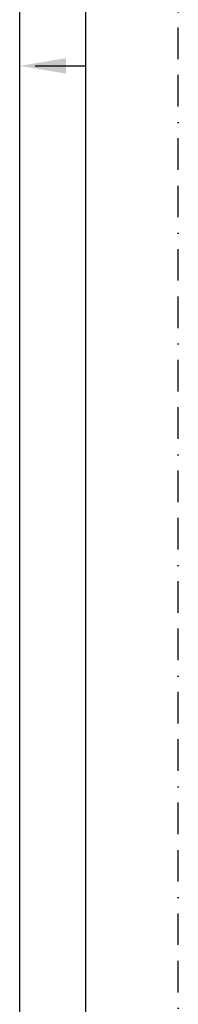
# Model space of a CAD drawing. Extents: x -749 to 3385, y 95 to 3077.
# Tile 5 of 6: x 3262 to 3385, y 858 to 1622. Entities that reach past the tile are written whole.
import ezdxf

# ---------------------------------------------------------------- set-up
doc = ezdxf.new("R2010")
doc.units = 0
doc.header["$LTSCALE"] = 49
doc.header["$MEASUREMENT"] = 0
doc.linetypes.add('BORDER', pattern=[1.75, 0.5, -0.25, 0.5, -0.25, 0, -0.25])
doc.layers.add('BDR', color=2, linetype='CONTINUOUS')

msp = doc.modelspace()

# ---------------------------------------------------------------- linework, layer by layer
at = {"layer": 'BDR', "color": 6, "linetype": 'BORDER'}
msp.add_line((3384.75, 95), (3384.75, 3077), dxfattribs=at)
at = {"layer": 'BDR', "color": 5}
msp.add_line((3312.75, 2981), (3312.75, 191), dxfattribs=at)
at = {"layer": 'BDR', "color": 4}
for p, q in [((3261.75, 242), (3261.75, 2930)), ((3273.73, 1586), (3312.75, 1586))]:
    msp.add_line(p, q, dxfattribs=at)
msp.add_solid([(3297.7, 1580.01), (3297.7, 1591.99), (3261.75, 1586)], dxfattribs=at)

doc.saveas('drawing.dxf')
